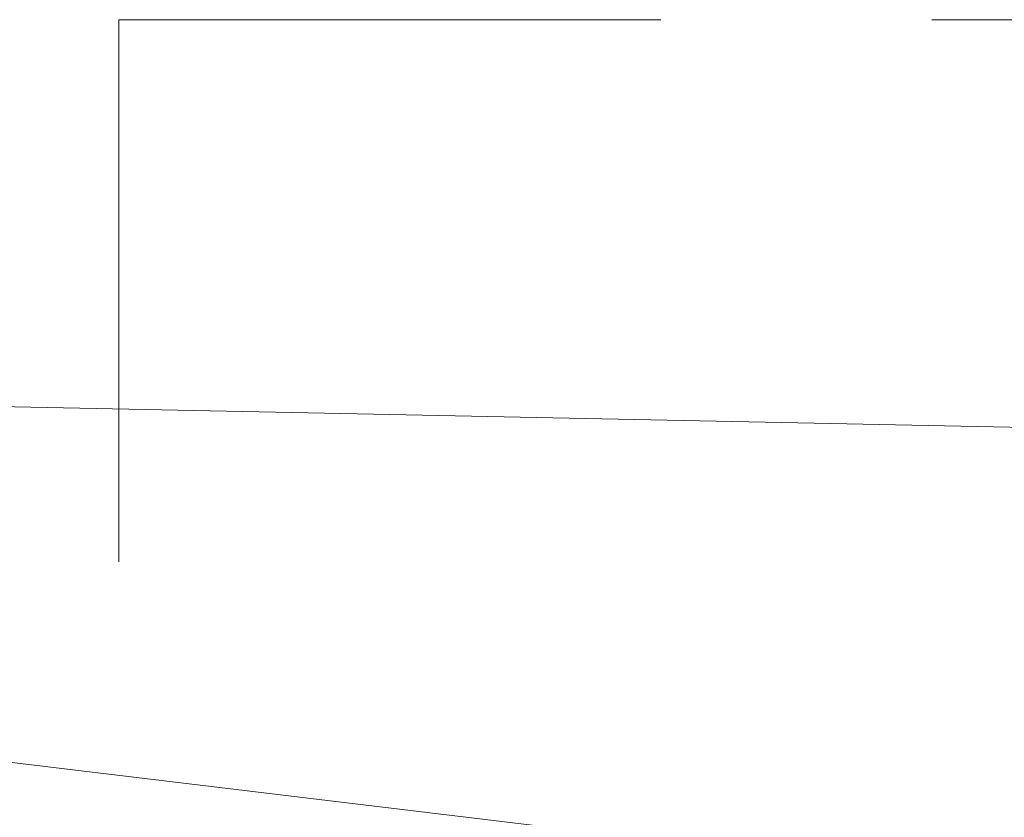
# Paper-space layout 'AD-02 DETAL MONTAŻU DRZWI' of a CAD drawing. Header units: millimetres. Extents: x 0 to 594, y 0 to 550.
# Tile 83 of 99: x 181 to 210, y 494 to 517. Entities that reach past the tile are written whole.
import ezdxf
from ezdxf.xclip import XClip

# ---------------------------------------------------------------- set-up
doc = ezdxf.new("R2010")
doc.units = ezdxf.units.MM
doc.header["$MEASUREMENT"] = 0
doc.header["$XCLIPFRAME"] = 0
doc.linetypes.add('przerywama detal', pattern=[120, 80, -40])
doc.layers.add('A_stolarka_Nr_pióra__10', color=7, linetype='Continuous', lineweight=13, true_color=0x4b4b4b)
doc.layers.add('A_stolarka_Nr_pióra__170', color=7, linetype='Continuous', lineweight=5, true_color=0x1c1c1c)

# ---------------------------------------------------------------- blocks, each defined once
blk = doc.blocks.new('Rysunek_1_1', base_point=(-46422.798, -26825.258))
at = {"layer": 'A_stolarka_Nr_pióra__10', "color": 251, "linetype": 'przerywama detal', "lineweight": 13, "ltscale": 0.2, "true_color": 0x4b4b4b}
for q in [(183.43, 457.094), (243.43, 517.094)]:
    blk.add_line((183.43, 517.094), q, dxfattribs=at)
at = {"layer": 'A_stolarka_Nr_pióra__170', "color": 250, "linetype": 'Continuous', "lineweight": 5, "ltscale": 0.2, "true_color": 0x1c1c1c}
for p, q in [((224.402, 504.773), (108.802, 507.123)), ((200.261, 492.776), (138.404, 500.194))]:
    blk.add_line(p, q, dxfattribs=at)

psp = doc.layouts.new('AD-02 DETAL MONTAŻU DRZWI')

# ---------------------------------------------------------------- block references
at = {"color": 37, "linetype": 'Continuous', "lineweight": 5, "true_color": 0x656532}
ref = psp.add_blockref('Rysunek_1_1', (-46422.798, -26825.258), dxfattribs=at)
XClip(ref).set_block_clipping_path([(39.90003743, 274.842170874), (528.4304887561, 524.007291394)])

doc.saveas('drawing.dxf')
